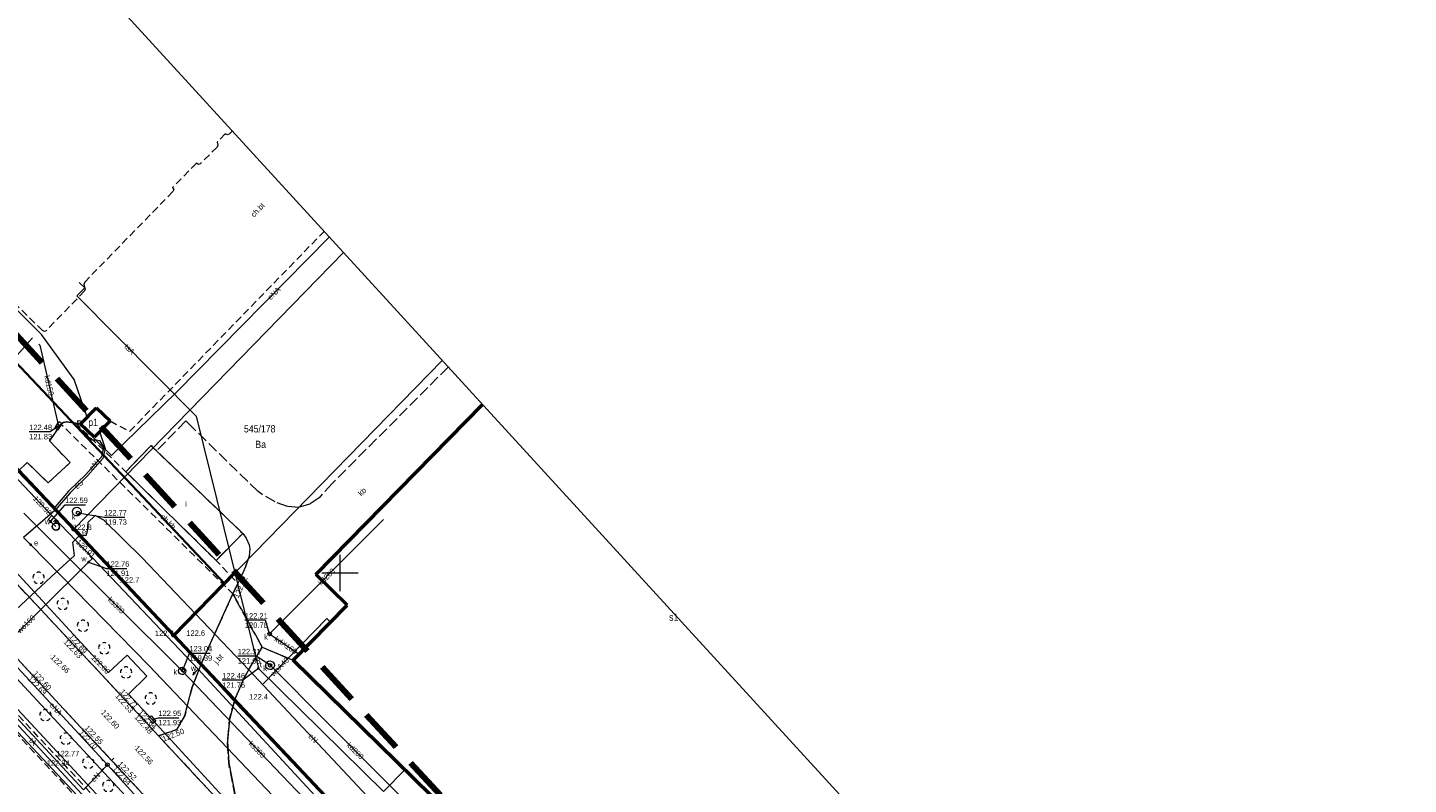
# Model space of a CAD drawing. Header units: metres. Extents: x 0 to 6446955, y 0 to 5658558.
# Tile 122 of 188: x 6441107 to 6441297, y 5654621 to 5654725. Entities that reach past the tile are written whole.
import ezdxf
from ezdxf.enums import TextEntityAlignment as Align

# ---------------------------------------------------------------- set-up
doc = ezdxf.new("R2010")
doc.units = ezdxf.units.M
doc.header["$MEASUREMENT"] = 0
for name, pattern in [('1.0_0.5', [1.5, 1, -0.5]), ('1.5_0.5', [2, 1.5, -0.5]), ('2', [0.9, 0.6, -0.3]), ('219-500', [0]), ('PRZER2-1', [3, 2, -1]), ('PRZER3-1', [4, 3, -1])]:
    doc.linetypes.add(name, pattern=pattern)
doc.layers.get('0').update_dxf_attribs({"color": 2, "linetype": 'CONTINUOUS', "lineweight": 5})
doc.layers.add('1ramki', color=7, linetype='PRZER2-1', lineweight=18)
doc.layers.add('z - MPZT', color=121, linetype='PRZER3-1', lineweight=18)
for name, color, linetype in [('202-punkt graniczny', 7, 'CONTINUOUS'), ('209-oznaczenie konturu klasyfikacyjnego', 7, 'CONTINUOUS'), ('211-numer działki ewidencyjnej', 7, 'CONTINUOUS'), ('218-kontur użytku gruntowego', 7, 'CONTINUOUS'), ('219-działka ewidencyjna', 7, 'CONTINUOUS'), ('312-budynek ewidencyjny', 7, 'CONTINUOUS'), ('312-oznaczenie budynku ewidencyjnego-Atr117', 7, 'CONTINUOUS'), ('chodnik', 7, 'CONTINUOUS'), ('chodnik-Atr17', 7, 'CONTINUOUS'), ('drzewo liściaste', 7, 'CONTINUOUS'), ('elektroenergetyczne urządzenie techniczne', 7, 'CONTINUOUS'), ('elektroenergetyczne urządzenie techniczne-Atr17', 7, 'CONTINUOUS'), ('hydrant', 7, 'CONTINUOUS'), ('jezdnia', 7, 'CONTINUOUS'), ('jezdnia-Atr17', 7, 'CONTINUOUS'), ('komora podziemna', 7, 'CONTINUOUS'), ('kratka ściekowa', 7, 'CONTINUOUS'), ('krawężnik', 7, 'CONTINUOUS'), ('latarnia', 7, 'CONTINUOUS'), ('obszar utwardzony', 7, 'CONTINUOUS'), ('obszar utwardzony-Atr17', 7, 'CONTINUOUS'), ('ogrodzenie trwałe', 7, 'CONTINUOUS'), ('pikieta naturalna', 7, 'CONTINUOUS'), ('pikieta naturalna-Atr2', 7, 'CONTINUOUS'), ('pikieta sztuczna', 7, 'CONTINUOUS'), ('pikieta sztuczna-Atr2', 7, 'CONTINUOUS'), ('przewód ciepłowniczy', 7, 'CONTINUOUS'), ('przewód elektroenergetyczny podziemny', 7, 'CONTINUOUS'), ('przewód elektroenergetyczny podziemny-Atr1', 7, 'CONTINUOUS'), ('przewód kanalizacyjny', 7, 'CONTINUOUS'), ('przewód kanalizacyjny-Atr1', 7, 'CONTINUOUS'), ('przewód telekomunikacyjny podziemny', 7, 'CONTINUOUS'), ('przewód telekomunikacyjny podziemny-Atr1', 7, 'CONTINUOUS'), ('przewód wodociągowy', 7, 'CONTINUOUS'), ('przewód wodociągowy-Atr1', 7, 'CONTINUOUS'), ('rzedna', 7, 'CONTINUOUS'), ('rzedna-Atr2', 7, 'CONTINUOUS'), ('rzedna-Atr3', 7, 'CONTINUOUS'), ('szafa elektroenergetyczna lub kontener', 7, 'CONTINUOUS'), ('szafa elektroenergetyczna lub kontener-Atr17', 7, 'CONTINUOUS'), ('telekomunikacyjne urządzenie techniczne', 7, 'CONTINUOUS'), ('telekomunikacyjne urządzenie techniczne-Atr17', 7, 'CONTINUOUS'), ('właz do komory lub kanału - okrągły', 7, 'CONTINUOUS'), ('właz do komory lub kanału - okrągły-Atr17', 7, 'CONTINUOUS'), ('Zakres', 7, 'CONTINUOUS'), ('zasuwa lub zawór', 7, 'CONTINUOUS'), ('zasuwa lub zawór-Atr17', 7, 'CONTINUOUS')]:
    doc.layers.add(name, color=color, linetype=linetype)
doc.styles.add('MapaZas', font='geodezja.shx', dxfattribs={"width": 0.9})
doc.linetypes.add('902-500', pattern='A,3.75,0,[1,ksztalty.shx,S=0.5,R=0,X=0,Y=0],3.75', length=7.5)
doc.linetypes.add('NLZ', pattern='A,3,-1,[35,msgB.shx,S=0.008,R=0,X=-0.5,Y=0],3', length=7)

# ---------------------------------------------------------------- blocks, each defined once
blk = doc.blocks.new('202')
at = {"color": 0, "linetype": 'Continuous', "lineweight": 0}
blk.add_circle((0, 0), 0.25, dxfattribs=at)
blk = doc.blocks.new('PW01')
at = {"linetype": 'Continuous', "lineweight": 13}
h = blk.add_hatch(color=0, dxfattribs=at)
edge = h.paths.add_edge_path()
edge.add_arc((0, 0), 0.045, 0, 360)
blk = doc.blocks.new('US22')
at = {"color": 0, "linetype": 'Continuous', "lineweight": 13}
blk.add_circle((0, 0), 0.25, dxfattribs=at)
blk = doc.blocks.new('US25')
at = {"linetype": 'Continuous', "lineweight": 0}
h = blk.add_hatch(color=0, dxfattribs=at)
edge = h.paths.add_edge_path()
edge.add_arc((0, 0), 0.2, 0, 360)
blk = doc.blocks.new('US05')
at = {"color": 0, "linetype": 'Continuous', "lineweight": 13}
for p, q in [((-0.525, -0.25), (-0.525, 0.25)), ((-0.525, 0.25), (-0.175, 0.25)), ((-0.175, -0.25), (-0.175, 0.25)), ((-0.175, 0.25), (0.175, 0.25)), ((0.175, -0.25), (0.175, 0.25)), ((0.175, 0.25), (0.525, 0.25)), ((0.525, -0.25), (0.525, 0.25)), ((-0.525, -0.25), (-0.175, -0.25)), ((-0.175, -0.25), (0.175, -0.25)), ((0.175, -0.25), (0.525, -0.25))]:
    blk.add_line(p, q, dxfattribs=at)
blk = doc.blocks.new('OP021')
at = {"linetype": 'Continuous', "lineweight": 13}
h = blk.add_hatch(color=0, dxfattribs=at)
edge = h.paths.add_edge_path()
edge.add_arc((0, 0), 0.05, 0, 360)
at = {"color": 0, "linetype": 'Continuous', "lineweight": 13}
for centre, start, end in [((-0.38, 0.124), 121.308, 202.548), ((0, 0.4), 49.272, 130.728), ((0.38, 0.124), 337.452, 58.692), ((-0.235, -0.324), 193.221, 274.871), ((0.235, -0.324), 265.129, 346.779)]:
    blk.add_arc(centre, 0.4, start, end, dxfattribs=at)
blk = doc.blocks.new('SM01')
at = {"color": 0, "linetype": 'Continuous', "lineweight": 13}
for p, q in [((-0.53, 0.531), (-0.883, 0.884)), ((0.531, 0.531), (0.884, 0.884)), ((-0.53, -0.53), (-0.883, -0.883)), ((0.531, -0.53), (0.884, -0.883))]:
    blk.add_line(p, q, dxfattribs=at)
blk.add_circle((0, 0), 0.25, dxfattribs=at)
blk = doc.blocks.new('SUWH')
at = {"color": 0, "linetype": 'Continuous'}
for p in [(-0.354, 0.646), (0, 0.5), (0.354, 0.646)]:
    blk.add_line(p, (0, 1), dxfattribs=at)
blk.add_circle((0, 0), 0.5, dxfattribs=at)

msp = doc.modelspace()

# ---------------------------------------------------------------- linework, layer by layer
at = {"color": 0, "lineweight": 13}
for p, q in [((6441150, 5654647.5), (6441150, 5654652.5)), ((6441150, 5654647.5), (6441150, 5654652.5)), ((6441147.5, 5654650), (6441152.5, 5654650)), ((6441147.5, 5654650), (6441152.5, 5654650))]:
    msp.add_line(p, q, dxfattribs=at)
at = {"layer": '1ramki', "color": 0, "linetype": 'Continuous', "lineweight": 13, "flags": 128}
msp.add_lwpolyline([(6441006.98, 5654850.87), (6441297.31, 5654533.78), (6441194.11, 5654439.16), (6440903.78, 5654756.25)], close=True, dxfattribs=at)
at = {"layer": '218-kontur użytku gruntowego', "color": 3, "linetype": 'Continuous', "lineweight": 13, "flags": 128}
for points in [[(6441051.04, 5654721.94), (6441113.27, 5654656.02)], [(6441113.27, 5654656.02), (6441051.04, 5654721.94)], [(6441113.27, 5654656.02), (6441127.07, 5654641.38)], [(6441127.07, 5654641.38), (6441113.27, 5654656.02)], [(6441127.07, 5654641.38), (6441189.5, 5654575.13)], [(6441189.5, 5654575.13), (6441127.07, 5654641.38)]]:
    msp.add_lwpolyline(points, dxfattribs=at)
at = {"layer": '218-kontur użytku gruntowego', "color": 3, "linetype": 'Continuous', "lineweight": 13}
for points in [[(6441150.48, 5654694.14), (6441113.27, 5654656.02)], [(6441113.27, 5654656.02), (6441150.48, 5654694.14)], [(6441127.07, 5654641.38), (6441164.08, 5654679.28)], [(6441164.08, 5654679.28), (6441127.07, 5654641.38)]]:
    msp.add_lwpolyline(points, dxfattribs=at)
at = {"layer": '219-działka ewidencyjna', "color": 3, "linetype": '219-500', "lineweight": 13}
for points in [[(6441113.27, 5654656.02), (6440965.36, 5654812.71)], [(6441150.48, 5654694.14), (6441113.27, 5654656.02)], [(6441127.07, 5654641.38), (6441164.09, 5654679.28)]]:
    msp.add_lwpolyline(points, dxfattribs=at)
at = {"layer": '219-działka ewidencyjna', "color": 3, "linetype": '219-500', "lineweight": 13, "flags": 128}
for points in [[(6441113.27, 5654656.02), (6441127.07, 5654641.38)], [(6441098.31, 5654643.08), (6441175.03, 5654560.4)], [(6441127.07, 5654641.38), (6441189.5, 5654575.13)], [(6441136.17, 5654595.39), (6441094.66, 5654639.63)]]:
    msp.add_lwpolyline(points, dxfattribs=at)
at = {"layer": '312-budynek ewidencyjny', "color": 7, "linetype": 'Continuous', "lineweight": 50, "flags": 128}
for points in [[(6441114.21, 5654670.52), (6441116.43, 5654672.76)], [(6441116.43, 5654672.76), (6441118.28, 5654670.94)], [(6441118.28, 5654670.94), (6441116.07, 5654668.69)], [(6441116.07, 5654668.69), (6441114.21, 5654670.52)], [(6441150.97, 5654645.57), (6441146.66, 5654649.78)], [(6441143.53, 5654637.97), (6441150.97, 5654645.57)], [(6441191.19, 5654591.24), (6441143.53, 5654637.97)]]:
    msp.add_lwpolyline(points, dxfattribs=at)
at = {"layer": '312-budynek ewidencyjny', "color": 7, "linetype": 'Continuous', "lineweight": 50}
msp.add_lwpolyline([(6441146.66, 5654649.78), (6441169.62, 5654673.23)], dxfattribs=at)
at = {"layer": 'chodnik', "color": 7, "linetype": '1.0_0.5', "lineweight": 13}
for points in [[(6441135.14, 5654710.89), (6441134.72, 5654710.47), (6441134.46, 5654710.37), (6441134.17, 5654710.52), (6441133.03, 5654709.35), (6441133.16, 5654708.97), (6441133.05, 5654708.67), (6441130.72, 5654706.39), (6441130.48, 5654706.29), (6441130.19, 5654706.47), (6441126.89, 5654703.11), (6441127.07, 5654702.83), (6441126.95, 5654702.56), (6441114.83, 5654690.14), (6441114.67, 5654689.81), (6441114.75, 5654689.37), (6441114.87, 5654689.11), (6441114.77, 5654688.86), (6441109.47, 5654683.38), (6441109.26, 5654683.29), (6441108.98, 5654683.39), (6441095.84, 5654696.29)], [(6441106.86, 5654665.21), (6441109.74, 5654662.43), (6441112.77, 5654665.21), (6441109.94, 5654668.2), (6441111.47, 5654670.4), (6441111.81, 5654670.73), (6441112.28, 5654670.82), (6441114.21, 5654670.52), (6441116.43, 5654672.76), (6441118.28, 5654670.94), (6441121, 5654669.53), (6441147.8, 5654697.07)]]:
    msp.add_lwpolyline(points, dxfattribs=at)
at = {"layer": 'chodnik', "color": 7, "linetype": '1.0_0.5', "lineweight": 13, "flags": 128}
for points in [[(6441113.56, 5654670.62), (6441112.28, 5654670.82), (6441111.81, 5654670.73), (6441111.55, 5654670.48), (6441135.2, 5654647.13), (6441135.89, 5654648.55), (6441132.91, 5654651.73), (6441120.45, 5654663.95)], [(6441179.73, 5654556.33), (6441178.28, 5654555.25), (6441177.45, 5654554.71), (6441176.81, 5654554.56), (6441176.24, 5654554.71), (6441175.52, 5654555.39), (6441158.32, 5654573.78), (6441129.25, 5654605), (6441115.95, 5654619.31), (6441110.89, 5654624.73), (6441103.8, 5654632.37), (6441097.1, 5654639.58), (6441083.37, 5654654.37), (6441079.46, 5654658.55), (6441078.18, 5654657.15), (6441082, 5654653.07), (6441095.81, 5654638.23), (6441102.41, 5654631.09), (6441109.55, 5654623.42), (6441114.74, 5654617.87), (6441127.88, 5654603.67), (6441156.97, 5654572.49), (6441174.15, 5654554.1), (6441176.03, 5654552.02), (6441176.29, 5654551.35)]]:
    msp.add_lwpolyline(points, close=True, dxfattribs=at)
at = {"layer": 'jezdnia', "color": 7, "linetype": '1.5_0.5', "lineweight": 13}
for points in [[(6441039.21, 5654709.5), (6441111.88, 5654631.28), (6441127.74, 5654614.24)], [(6441136.31, 5654615.34), (6441124.97, 5654627.54), (6441117.19, 5654635.9), (6441108.04, 5654645.68), (6441101.99, 5654652.14)]]:
    msp.add_lwpolyline(points, dxfattribs=at)
at = {"layer": 'jezdnia', "color": 7, "linetype": '1.5_0.5', "lineweight": 13, "flags": 128}
msp.add_lwpolyline([(6441139.27, 5654639.76), (6441135.2, 5654647.13), (6441131.06, 5654637.97), (6441129.59, 5654634.24), (6441128.6, 5654630.37), (6441127.5, 5654628.43), (6441124.97, 5654627.54), (6441136.31, 5654615.34), (6441134.64, 5654623.83), (6441134.48, 5654626.82), (6441134.75, 5654629.82), (6441135.53, 5654632.71), (6441136.72, 5654635.43), (6441137.68, 5654637.17)], close=True, dxfattribs=at)
at = {"layer": 'komora podziemna', "color": 32, "linetype": 'Continuous', "lineweight": 13, "flags": 128}
for points in [[(6441113.25, 5654658.05), (6441113.18, 5654658.16), (6441113.13, 5654658.27), (6441113.1, 5654658.39), (6441113.1, 5654658.52), (6441113.13, 5654658.64), (6441113.18, 5654658.76), (6441113.26, 5654658.86), (6441113.35, 5654658.94), (6441113.46, 5654659), (6441113.58, 5654659.04), (6441113.71, 5654659.05), (6441113.83, 5654659.04), (6441113.95, 5654659), (6441114.06, 5654658.93), (6441114.15, 5654658.85), (6441114.22, 5654658.74), (6441114.27, 5654658.63), (6441114.3, 5654658.51), (6441114.3, 5654658.38), (6441114.27, 5654658.26), (6441114.22, 5654658.14), (6441114.14, 5654658.04), (6441114.05, 5654657.96), (6441113.94, 5654657.9), (6441113.82, 5654657.86), (6441113.69, 5654657.85), (6441113.57, 5654657.86), (6441113.45, 5654657.9), (6441113.34, 5654657.97)], [(6441128.71, 5654636.48), (6441128.67, 5654636.29), (6441128.55, 5654636.13), (6441128.39, 5654636.02), (6441128.2, 5654635.99), (6441128.01, 5654636.03), (6441127.85, 5654636.14), (6441127.75, 5654636.3), (6441127.71, 5654636.5), (6441127.75, 5654636.68), (6441127.87, 5654636.84), (6441128.03, 5654636.95), (6441128.22, 5654636.99), (6441128.41, 5654636.94), (6441128.57, 5654636.83), (6441128.67, 5654636.67)], [(6441140.94, 5654637.26), (6441140.88, 5654637.03), (6441140.75, 5654636.84), (6441140.56, 5654636.71), (6441140.33, 5654636.67), (6441140.1, 5654636.72), (6441139.91, 5654636.86), (6441139.78, 5654637.05), (6441139.74, 5654637.28), (6441139.79, 5654637.51), (6441139.92, 5654637.7), (6441140.12, 5654637.82), (6441140.35, 5654637.87), (6441140.58, 5654637.81), (6441140.76, 5654637.68), (6441140.89, 5654637.49)]]:
    msp.add_lwpolyline(points, close=True, dxfattribs=at)
at = {"layer": 'komora podziemna', "color": 6, "linetype": 'Continuous', "lineweight": 13, "flags": 128}
msp.add_lwpolyline([(6441123.93, 5654630.3), (6441124.6, 5654629.59), (6441124.23, 5654629.26), (6441123.59, 5654629.96)], close=True, dxfattribs=at)
at = {"layer": 'krawężnik', "color": 7, "linetype": 'Continuous', "lineweight": 13, "flags": 128}
for points in [[(6441013.69, 5654747.24), (6441014.05, 5654746.81), (6441037.02, 5654722.12), (6441044.23, 5654714.4), (6441045.72, 5654712.8), (6441069.5, 5654687.22), (6441069.91, 5654686.77), (6441088.28, 5654667.32), (6441101.99, 5654652.14), (6441108.04, 5654645.68)], [(6441038.35, 5654710.5), (6441039.21, 5654709.5), (6441064.3, 5654682.5), (6441064.72, 5654682.06), (6441096.81, 5654647.57), (6441102.81, 5654641.06), (6441111.88, 5654631.28), (6441127.74, 5654614.24), (6441128.11, 5654613.78), (6441162.42, 5654577.07), (6441162.83, 5654576.59), (6441168.6, 5654569.48)], [(6441114.21, 5654670.52), (6441112.28, 5654670.82), (6441111.81, 5654670.73), (6441111.47, 5654670.4), (6441109.94, 5654668.2), (6441112.77, 5654665.21), (6441109.74, 5654662.43), (6441106.86, 5654665.21), (6441105.61, 5654664.01)], [(6441123.93, 5654667.55), (6441123.68, 5654667.3), (6441120.45, 5654663.95), (6441132.91, 5654651.73), (6441136.58, 5654655.45)], [(6441123.93, 5654667.55), (6441124.18, 5654667.31), (6441124.68, 5654666.83), (6441136.58, 5654655.45), (6441137.05, 5654654.81), (6441137.46, 5654653.86), (6441137.54, 5654653.34), (6441137.45, 5654652.31), (6441136.94, 5654650.85), (6441136.39, 5654649.58), (6441135.89, 5654648.55), (6441135.2, 5654647.13)], [(6441124.97, 5654627.54), (6441127.5, 5654628.43), (6441128.6, 5654630.37), (6441129.59, 5654634.24), (6441131.06, 5654637.97), (6441135.2, 5654647.13)], [(6441108.04, 5654645.68), (6441117.19, 5654635.9)], [(6441136.72, 5654635.43), (6441137.68, 5654637.17), (6441139.27, 5654639.76), (6441143.53, 5654637.97)], [(6441117.19, 5654635.9), (6441124.97, 5654627.54), (6441136.31, 5654615.34), (6441167.96, 5654581.34)], [(6441136.72, 5654635.43), (6441135.53, 5654632.71), (6441134.75, 5654629.82), (6441134.48, 5654626.82), (6441134.64, 5654623.83), (6441136.31, 5654615.34)]]:
    msp.add_lwpolyline(points, dxfattribs=at)
at = {"layer": 'obszar utwardzony', "color": 7, "linetype": '1.5_0.5', "lineweight": 13}
msp.add_lwpolyline([(6441164.91, 5654678.38), (6441148.9, 5654662.31), (6441147.1, 5654660.37), (6441145.81, 5654659.47), (6441144.3, 5654659.02), (6441142.73, 5654659.14), (6441141.06, 5654659.79), (6441139.27, 5654660.79), (6441138.69, 5654661.21), (6441129.79, 5654669.9), (6441128.71, 5654670.94), (6441124.68, 5654666.83), (6441136.58, 5654655.45), (6441137.05, 5654654.81), (6441137.46, 5654653.86), (6441137.54, 5654653.34), (6441137.45, 5654652.31), (6441136.94, 5654650.85), (6441136.39, 5654649.58), (6441135.89, 5654648.55), (6441135.2, 5654647.13), (6441139.27, 5654639.76), (6441143.53, 5654637.97), (6441146.04, 5654640.53), (6441150.97, 5654645.57), (6441146.66, 5654649.78), (6441169.62, 5654673.23)], dxfattribs=at)
at = {"layer": 'obszar utwardzony', "color": 7, "linetype": '1.5_0.5', "lineweight": 13, "flags": 128}
msp.add_lwpolyline([(6441120.45, 5654663.95), (6441132.91, 5654651.73), (6441136.58, 5654655.45), (6441124.68, 5654666.83), (6441124.18, 5654667.31), (6441123.93, 5654667.55), (6441123.68, 5654667.3)], close=True, dxfattribs=at)
at = {"layer": 'ogrodzenie trwałe', "color": 7, "linetype": '902-500', "lineweight": 35, "flags": 128}
for points in [[(6441113.2, 5654656.08), (6441105.61, 5654664.01)], [(6441127.03, 5654641.4), (6441133.12, 5654634.89), (6441135.71, 5654632.07)], [(6441135.71, 5654632.07), (6441161.93, 5654604.46), (6441189.57, 5654575.25)]]:
    msp.add_lwpolyline(points, dxfattribs=at)
at = {"layer": 'przewód ciepłowniczy', "color": 212, "linetype": 'Continuous', "lineweight": 13, "flags": 128}
for points in [[(6441124.1, 5654629.78), (6441120.83, 5654633.31), (6441123.34, 5654635.76), (6441120.63, 5654638.68), (6441118.06, 5654636.26), (6441089.56, 5654667.15), (6441065.86, 5654692.73), (6441068.37, 5654695.22), (6441065.66, 5654698.05), (6441063.12, 5654695.65), (6441024.25, 5654737.71), (6441000.55, 5654763.15), (6441000.46, 5654763.24), (6440996.08, 5654767.94)], [(6441124.1, 5654629.78), (6441145.24, 5654606.78), (6441165.09, 5654586.3), (6441167.5, 5654588.82), (6441170.42, 5654585.98), (6441167.95, 5654583.49), (6441181.3, 5654570.62), (6441211.69, 5654562.43), (6441222.8, 5654548.96), (6441225.39, 5654528.28)]]:
    msp.add_lwpolyline(points, dxfattribs=at)
at = {"layer": 'przewód elektroenergetyczny podziemny', "color": 1, "linetype": 'Continuous', "lineweight": 13, "flags": 128}
for points in [[(6441115.14, 5654671.45), (6441113.35, 5654676.64), (6441108.83, 5654682.85), (6441080.53, 5654711.05), (6441080.92, 5654711.4)], [(6441025.77, 5654704.13), (6441027.62, 5654705.83), (6441051.14, 5654680.58), (6441065.6, 5654665.22), (6441094.21, 5654634.63), (6441110.17, 5654649.45), (6441113.36, 5654652.42), (6441113.13, 5654654.23), (6441114.08, 5654655.18), (6441113.91, 5654655.39)], [(6441114.57, 5654670.87), (6441113.79, 5654670.94), (6441113.9, 5654670.12), (6441115.72, 5654668.33), (6441116.42, 5654668.34), (6441116.84, 5654668.23), (6441117.38, 5654667.35), (6441117.08, 5654665.98), (6441114.95, 5654663.57), (6441112.54, 5654661.25), (6441110.49, 5654658.84)], [(6441116.84, 5654669.48), (6441117.59, 5654667.15), (6441117.29, 5654665.76), (6441115.17, 5654663.37), (6441112.76, 5654661.03), (6441110.69, 5654658.62), (6441106.36, 5654654.9)], [(6441183.53, 5654581.26), (6441185.57, 5654582.68), (6441185.52, 5654584.67), (6441184.03, 5654586.78), (6441172.31, 5654598.28), (6441168.34, 5654602.37), (6441167.74, 5654604.28), (6441155.11, 5654617.77), (6441137.44, 5654636.65), (6441122.7, 5654652.06), (6441117.41, 5654657.29), (6441116.25, 5654657.92), (6441115.23, 5654656.97), (6441115.12, 5654655.77), (6441114.95, 5654655.1), (6441114.19, 5654655.22), (6441113.91, 5654655.39)], [(6441107.34, 5654653.89), (6441106.36, 5654654.9)], [(6441188.44, 5654569.71), (6441186.43, 5654571.09), (6441164.33, 5654594.08), (6441144.32, 5654615.51), (6441123.61, 5654637.22), (6441107.34, 5654653.89)], [(6441099.36, 5654643.58), (6441117.9, 5654623.61), (6441117.92, 5654623.57)], [(6441114.62, 5654620.11), (6441095.87, 5654640.27)], [(6441114.62, 5654620.11), (6441117.92, 5654623.57)], [(6441117.92, 5654623.57), (6441138.32, 5654601.07)]]:
    msp.add_lwpolyline(points, dxfattribs=at)
at = {"layer": 'przewód elektroenergetyczny podziemny', "color": 1, "linetype": 'Continuous', "lineweight": 13}
msp.add_lwpolyline([(6441148.51, 5654696.29), (6441127.42, 5654674.85), (6441118.47, 5654666.17), (6441114.58, 5654670), (6441114.66, 5654670.08)], dxfattribs=at)
at = {"layer": 'przewód kanalizacyjny', "color": 34, "linetype": 'Continuous', "lineweight": 13, "flags": 128}
for points in [[(6441107.59, 5654682.41), (6441102.68, 5654676.88)], [(6441108.48, 5654681.55), (6441108.6, 5654681.4), (6441111.16, 5654670.25)], [(6441106.39, 5654658.22), (6441110.07, 5654654.56), (6441128.21, 5654636.49)], [(6441140.29, 5654641.59), (6441155.97, 5654657.35)], [(6441124.12, 5654611.19), (6441083.33, 5654655.06)], [(6441140.29, 5654641.59), (6441144.34, 5654638.8)], [(6441148.93, 5654614.85), (6441128.21, 5654636.49)], [(6441140.34, 5654637.27), (6441163.84, 5654613.69)]]:
    msp.add_lwpolyline(points, dxfattribs=at)
at = {"layer": 'przewód telekomunikacyjny podziemny', "color": 30, "linetype": 'Continuous', "lineweight": 13, "flags": 128}
for points in [[(6441114.03, 5654690.03), (6441114.79, 5654689.27), (6441113.7, 5654688.18), (6441130.15, 5654671.59), (6441138.73, 5654636.84), (6441155.98, 5654619.87), (6441158.93, 5654622.87)], [(6441096.65, 5654638.72), (6441097.06, 5654638.16), (6441123.02, 5654610.19), (6441134.48, 5654597.47), (6441134.94, 5654597.01)]]:
    msp.add_lwpolyline(points, dxfattribs=at)
at = {"layer": 'przewód wodociągowy', "color": 5, "linetype": 'Continuous', "lineweight": 13, "flags": 128}
for points in [[(6441115.89, 5654652.02), (6441110.26, 5654657.92), (6441065.93, 5654704.83)], [(6441110.08, 5654657.08), (6441109.73, 5654657.38), (6441110.26, 5654657.92)], [(6441110.08, 5654657.08), (6441110.82, 5654656.38)], [(6441130.45, 5654636.76), (6441115.89, 5654652.02)], [(6441148.66, 5654643.21), (6441148.17, 5654643.71), (6441139.39, 5654634.71)], [(6441130.45, 5654636.76), (6441129.88, 5654636.2)], [(6441130.45, 5654636.76), (6441148.78, 5654616.91), (6441170.68, 5654593.77), (6441189.16, 5654573.8)], [(6441129.88, 5654636.2), (6441129.63, 5654635.93)]]:
    msp.add_lwpolyline(points, dxfattribs=at)
at = {"layer": 'przewód wodociągowy', "color": 5, "linetype": 'Continuous', "lineweight": 13}
msp.add_lwpolyline([(6441056.32, 5654589.65), (6441065.74, 5654599.27), (6441068.73, 5654604.45), (6441095.79, 5654632.14), (6441115.32, 5654651.49), (6441115.89, 5654652.02)], dxfattribs=at)
at = {"layer": 'rzedna-Atr2', "color": 34, "lineweight": 13, "flags": 128}
msp.add_lwpolyline([(6441111.16, 5654670.25), (6441110.03, 5654669.45), (6441107.14, 5654669.45)], dxfattribs=at)
at = {"layer": 'rzedna-Atr2', "color": 5, "lineweight": 13, "flags": 128}
for points in [[(6441110.08, 5654657.08), (6441112.07, 5654659.4), (6441114.89, 5654659.4)], [(6441115.32, 5654651.49), (6441117.79, 5654650.63), (6441120.61, 5654650.63)]]:
    msp.add_lwpolyline(points, dxfattribs=at)
at = {"layer": 'rzedna-Atr2', "color": 7, "lineweight": 13, "flags": 128}
for points in [[(6441113.86, 5654658.28), (6441117.45, 5654657.68), (6441120.31, 5654657.68)], [(6441140.29, 5654641.59), (6441139.73, 5654643.47), (6441136.88, 5654643.47)], [(6441128.34, 5654636.58), (6441129.22, 5654638.95), (6441132.1, 5654638.95)], [(6441140.34, 5654637.27), (6441138.44, 5654638.55), (6441135.88, 5654638.55)]]:
    msp.add_lwpolyline(points, dxfattribs=at)
at = {"layer": 'rzedna-Atr2', "color": 30, "lineweight": 13, "flags": 128}
msp.add_lwpolyline([(6441138.73, 5654636.84), (6441136.6, 5654635.21), (6441133.75, 5654635.21)], dxfattribs=at)
at = {"layer": 'rzedna-Atr2', "color": 6, "lineweight": 13, "flags": 128}
msp.add_lwpolyline([(6441124.1, 5654629.78), (6441124.95, 5654630.04), (6441127.77, 5654630.04)], dxfattribs=at)
at = {"layer": 'szafa elektroenergetyczna lub kontener', "color": 1, "linetype": 'Continuous', "lineweight": 13, "flags": 128}
msp.add_lwpolyline([(6441113.31, 5654655.84), (6441113.55, 5654656.03), (6441114.51, 5654654.95), (6441114.28, 5654654.75)], close=True, dxfattribs=at)
at = {"layer": 'z - MPZT', "linetype": 'NLZ', "lineweight": 35}
msp.add_lwpolyline([(6441134.06, 5654648.54), (6441120.54, 5654662.88), (6441017.55, 5654771.99), (6440984.7, 5654806.79)], dxfattribs=at)
at = {"layer": 'z - MPZT', "linetype": 'Continuous', "lineweight": 50}
for points in [[(6440977.43, 5654799.93), (6441010.28, 5654765.13), (6441113.27, 5654656.02), (6441127.07, 5654641.38), (6441189.5, 5654575.13), (6441198.54, 5654584.48)], [(6441127.06, 5654641.37), (6441135.55, 5654650.07)]]:
    msp.add_lwpolyline(points, dxfattribs=at)
at = {"layer": 'Zakres', "color": 6, "linetype": '2', "lineweight": 100, "ltscale": 10, "flags": 128}
msp.add_lwpolyline([(6441211.03, 5654460.14), (6441266.77, 5654512.35), (6441224.8, 5654559.63), (6441178.57, 5654603.37), (6440988.78, 5654809.39), (6440937.98, 5654767.06), (6441124.95, 5654563.86), (6441139.06, 5654527.87)], close=True, dxfattribs=at)

# ---------------------------------------------------------------- block references
at = {"layer": '202-punkt graniczny', "color": 3, "linetype": 'Continuous', "lineweight": 13}
for p in [(6441113.27, 5654656.02), (6441127.07, 5654641.38)]:
    msp.add_blockref('202', p, dxfattribs=at)
at = {"layer": 'drzewo liściaste', "color": 94, "linetype": 'Continuous', "lineweight": 13}
for p in [(6441108.43, 5654649.32), (6441111.76, 5654645.72), (6441114.55, 5654642.71), (6441117.49, 5654639.61), (6441120.49, 5654636.28), (6441123.89, 5654632.68), (6441109.37, 5654630.4), (6441112.18, 5654627.15), (6441115.28, 5654623.85), (6441118.04, 5654620.64)]:
    msp.add_blockref('OP021', p, dxfattribs=at)
at = {"layer": 'elektroenergetyczne urządzenie techniczne', "color": 1, "linetype": 'Continuous', "lineweight": 13}
msp.add_blockref('US25', (6441107.34, 5654653.89), dxfattribs=at)
at = {"layer": 'hydrant', "color": 5, "linetype": 'Continuous', "lineweight": 13}
msp.add_blockref('SUWH', (6441110.82, 5654656.38), dxfattribs=at)
at = {"layer": 'kratka ściekowa', "color": 34, "linetype": 'Continuous', "lineweight": 13, "rotation": 54.57000000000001}
msp.add_blockref('US05', (6441111.16, 5654670.25), dxfattribs=at)
at = {"layer": 'latarnia', "color": 7, "linetype": 'Continuous', "lineweight": 13}
msp.add_blockref('SM01', (6441117.92, 5654623.57), dxfattribs=at)
at = {"layer": 'pikieta naturalna', "color": 7, "linetype": 'Continuous', "lineweight": 13}
for p in [(6441113.17, 5654655.92), (6441119.74, 5654648.66), (6441127.05, 5654641.3), (6441128.8, 5654641.33), (6441137.48, 5654632.56)]:
    msp.add_blockref('PW01', p, dxfattribs=at)
at = {"layer": 'pikieta sztuczna', "color": 7, "linetype": 'Continuous', "lineweight": 13}
for p in [(6441134.99, 5654646.5), (6441112.51, 5654641.09), (6441112.58, 5654641.19), (6441110.1, 5654638.62), (6441107.52, 5654636.02), (6441107.59, 5654636.07), (6441119.5, 5654633.5), (6441119.56, 5654633.58), (6441117.09, 5654631.07), (6441114.5, 5654628.45), (6441114.56, 5654628.54), (6441124.26, 5654628.33), (6441124.36, 5654628.52), (6441125.39, 5654627.43), (6441121.77, 5654626.05), (6441109.55, 5654623.42), (6441110.89, 5654624.73), (6441119.1, 5654623.46), (6441119.16, 5654623.56)]:
    msp.add_blockref('PW01', p, dxfattribs=at)
at = {"layer": 'rzedna', "color": 34, "linetype": 'Continuous', "lineweight": 13}
for p in [(6441111.16, 5654670.25), (6441113.86, 5654658.28), (6441140.29, 5654641.59), (6441128.34, 5654636.58), (6441140.34, 5654637.27)]:
    msp.add_blockref('PW01', p, dxfattribs=at)
at = {"layer": 'rzedna', "color": 5, "linetype": 'Continuous', "lineweight": 13}
for p in [(6441110.26, 5654657.92), (6441110.08, 5654657.08), (6441115.89, 5654652.02), (6441115.32, 5654651.49)]:
    msp.add_blockref('PW01', p, dxfattribs=at)
at = {"layer": 'rzedna', "color": 30, "linetype": 'Continuous', "lineweight": 13}
msp.add_blockref('PW01', (6441138.73, 5654636.84), dxfattribs=at)
at = {"layer": 'rzedna', "color": 212, "linetype": 'Continuous', "lineweight": 13}
msp.add_blockref('PW01', (6441118.06, 5654636.26), dxfattribs=at)
at = {"layer": 'rzedna', "color": 6, "linetype": 'Continuous', "lineweight": 13}
msp.add_blockref('PW01', (6441124.1, 5654629.78), dxfattribs=at)
at = {"layer": 'telekomunikacyjne urządzenie techniczne', "color": 30, "linetype": 'Continuous', "lineweight": 13}
msp.add_blockref('US25', (6441138.73, 5654636.84), dxfattribs=at)
at = {"layer": 'właz do komory lub kanału - okrągły', "color": 7, "linetype": 'Continuous', "lineweight": 13}
for p in [(6441113.86, 5654658.28), (6441140.29, 5654641.59), (6441128.34, 5654636.58), (6441140.34, 5654637.27)]:
    msp.add_blockref('US22', p, dxfattribs=at)
at = {"layer": 'zasuwa lub zawór', "color": 5, "linetype": 'Continuous', "lineweight": 13}
for p in [(6441110.08, 5654657.08), (6441115.32, 5654651.49), (6441129.88, 5654636.2)]:
    msp.add_blockref('US25', p, dxfattribs=at)

# ---------------------------------------------------------------- texts
at = {"layer": '209-oznaczenie konturu klasyfikacyjnego', "color": 3, "linetype": 'Continuous', "lineweight": 13, "style": 'MapaZas', "width": 0.9}
msp.add_text('Ba', height=1, dxfattribs=at).set_placement((6441138.31, 5654668.22), align=Align.TOP_LEFT)
at = {"layer": '211-numer działki ewidencyjnej', "color": 3, "linetype": 'Continuous', "lineweight": 13, "style": 'MapaZas', "width": 0.9}
msp.add_text('545/178', height=1, dxfattribs=at).set_placement((6441136.74, 5654669.36))
at = {"layer": '312-oznaczenie budynku ewidencyjnego-Atr117', "color": 7, "lineweight": 13, "style": 'MapaZas', "width": 0.9}
for s, p in [('p1', (6441115.95, 5654670.75)), ('s1', (6441196.01, 5654643.9))]:
    msp.add_text(s, height=1, dxfattribs=at).set_placement(p, align=Align.MIDDLE_CENTER)
at = {"layer": 'chodnik-Atr17', "color": 7, "lineweight": 13, "style": 'MapaZas', "width": 0.9}
for s, rotation, p in [('ch.bt', 46.679, (6441138.64, 5654700.03)), ('ch.kb', 315.399, (6441126.29, 5654657.07))]:
    msp.add_text(s, height=0.75, rotation=rotation, dxfattribs=at).set_placement(p, align=Align.MIDDLE_CENTER)
at = {"layer": 'elektroenergetyczne urządzenie techniczne-Atr17', "color": 1, "lineweight": 13, "style": 'MapaZas', "width": 0.9}
msp.add_text('e', height=0.75, dxfattribs=at).set_placement((6441107.8, 5654653.78))
at = {"layer": 'jezdnia-Atr17', "color": 7, "lineweight": 13, "style": 'MapaZas', "width": 0.9}
msp.add_text('j.bt', height=0.75, rotation=48.762, dxfattribs=at).set_placement((6441133.22, 5654638.13), align=Align.MIDDLE_CENTER)
at = {"layer": 'obszar utwardzony-Atr17', "color": 7, "lineweight": 13, "style": 'MapaZas', "width": 0.9}
msp.add_text('kb', height=0.75, rotation=45.603, dxfattribs=at).set_placement((6441152.93, 5654660.53))
msp.add_text('i', height=0.75, dxfattribs=at).set_placement((6441128.77, 5654659.51), align=Align.MIDDLE_CENTER)
at = {"layer": 'pikieta naturalna-Atr2', "color": 7, "lineweight": 13, "style": 'MapaZas', "width": 0.9}
for s, p in [('122.8', (6441113.17, 5654655.92)), ('122.7', (6441119.74, 5654648.66)), ('122.6', (6441128.8, 5654641.33)), ('122.4', (6441137.48, 5654632.56))]:
    msp.add_text(s, height=0.75, dxfattribs=at).set_placement(p)
msp.add_text('122.7', height=0.75, dxfattribs=at).set_placement((6441127.05, 5654641.3), align=Align.RIGHT)
at = {"layer": 'pikieta sztuczna-Atr2', "color": 7, "lineweight": 13, "style": 'MapaZas', "width": 0.9}
for s, rotation, p in [('122.22', 65.804, (6441135.3, 5654646.76)), ('122.63', 313.069, (6441112.35, 5654640.96)), ('122.53', 310.995, (6441119.5, 5654633.5)), ('122.70', 312.849, (6441114.5, 5654628.45)), ('122.50', 21.913, (6441125.39, 5654627.43)), ('122.64', 313.435, (6441119.1, 5654623.46))]:
    msp.add_text(s, height=0.75, rotation=rotation, dxfattribs=at).set_placement(p, align=Align.TOP_LEFT)
for s, rotation, p in [('122.69', 310.127, (6441112.58, 5654641.19)), ('122.66', 316.591, (6441110, 5654638.27)), ('122.60', 313.068, (6441107.59, 5654636.07)), ('122.69', 315, (6441106.88, 5654635.33)), ('122.71', 311.569, (6441119.56, 5654633.58)), ('122.60', 313.45, (6441116.95, 5654630.71)), ('122.55', 313.619, (6441114.7, 5654628.56)), ('122.56', 313.394, (6441121.6, 5654625.78)), ('122.52', 314.846, (6441119.28, 5654623.58))]:
    msp.add_text(s, height=0.75, rotation=rotation, dxfattribs=at).set_placement(p)
msp.add_text('122.64', height=0.75, rotation=313.089, dxfattribs=at).set_placement((6441124.28, 5654628.42), align=Align.RIGHT)
msp.add_text('122.48', height=0.75, rotation=311.879, dxfattribs=at).set_placement((6441124.24, 5654628.24), align=Align.TOP_RIGHT)
for s, p in [('122.77', (6441110.89, 5654624.73)), ('122.84', (6441109.55, 5654623.42))]:
    msp.add_text(s, height=0.75, dxfattribs=at).set_placement(p)
at = {"layer": 'przewód elektroenergetyczny podziemny-Atr1', "color": 1, "lineweight": 13, "style": 'MapaZas', "width": 0.9}
for s, rotation, p in [('eNA', 45.464, (6441140.88, 5654688.53)), ('eN', 48.528, (6441116.02, 5654664.78)), ('eS', 44.155, (6441113.97, 5654662.2)), ('eNA', 312.869, (6441110.81, 5654631.25)), ('eN', 313.104, (6441146.28, 5654627.21)), ('eN', 46.355, (6441116.27, 5654621.84))]:
    msp.add_text(s, height=0.75, rotation=rotation, dxfattribs=at).set_placement(p, align=Align.MIDDLE_CENTER)
at = {"layer": 'przewód kanalizacyjny-Atr1', "color": 34, "lineweight": 13, "style": 'MapaZas', "width": 0.9}
for s, rotation, p in [('kd150', 282.93, (6441109.88, 5654675.83)), ('kd200', 45.146, (6441148.13, 5654649.47)), ('ks300', 315.111, (6441119.14, 5654645.53)), ('ks300', 313.755, (6441138.57, 5654625.67)), ('kd200', 314.902, (6441152.09, 5654625.48))]:
    msp.add_text(s, height=0.75, rotation=rotation, dxfattribs=at).set_placement(p, align=Align.MIDDLE_CENTER)
msp.add_text('kdX160', height=0.75, rotation=-34.563, dxfattribs=at).set_placement((6441141.1, 5654641.03), align=Align.MIDDLE_LEFT)
at = {"layer": 'przewód telekomunikacyjny podziemny-Atr1', "color": 30, "lineweight": 13, "style": 'MapaZas', "width": 0.9}
for s, rotation, p in [('tsA', 314.799, (6441120.98, 5654680.84)), ('tA', 312.869, (6441107.66, 5654626.74))]:
    msp.add_text(s, height=0.75, rotation=rotation, dxfattribs=at).set_placement(p, align=Align.MIDDLE_CENTER)
at = {"layer": 'przewód wodociągowy-Atr1', "color": 5, "lineweight": 13, "style": 'MapaZas', "width": 0.9}
for s, rotation, p in [('wo160', 44.734, (6441105.62, 5654641.88)), ('woA40', 45.709, (6441140.58, 5654635.93))]:
    msp.add_text(s, height=0.75, rotation=rotation, dxfattribs=at).set_placement(p, align=Align.MIDDLE_LEFT)
at = {"layer": 'rzedna-Atr2', "color": 34, "lineweight": 13, "style": 'MapaZas', "width": 0.9}
msp.add_text('122.48', height=0.75, dxfattribs=at).set_placement((6441107.14, 5654669.46), align=Align.BOTTOM_LEFT)
at = {"layer": 'rzedna-Atr2', "color": 5, "lineweight": 13, "style": 'MapaZas', "width": 0.9}
msp.add_text('120.92', height=0.75, rotation=313.38, dxfattribs=at).set_placement((6441107.89, 5654660.43), align=Align.MIDDLE_LEFT)
for s, p in [('122.59', (6441112.07, 5654659.41)), ('122.76', (6441117.79, 5654650.64))]:
    msp.add_text(s, height=0.75, dxfattribs=at).set_placement(p, align=Align.BOTTOM_LEFT)
at = {"layer": 'rzedna-Atr2', "color": 7, "lineweight": 13, "style": 'MapaZas', "width": 0.9}
for s, p in [('122.77', (6441117.45, 5654657.69)), ('122.21', (6441136.88, 5654643.48)), ('123.04', (6441129.22, 5654638.96)), ('122.31', (6441135.88, 5654638.56))]:
    msp.add_text(s, height=0.75, dxfattribs=at).set_placement(p, align=Align.BOTTOM_LEFT)
at = {"layer": 'rzedna-Atr2', "color": 5, "lineweight": 13, "style": 'MapaZas', "width": 0.9}
msp.add_text('120.91', height=0.75, rotation=314.768, dxfattribs=at).set_placement((6441114.65, 5654653.05), align=Align.CENTER)
at = {"layer": 'rzedna-Atr2', "color": 212, "lineweight": 13, "style": 'MapaZas', "width": 0.9}
msp.add_text('122.06', height=0.75, rotation=313.729, dxfattribs=at).set_placement((6441118.06, 5654636.26), align=Align.MIDDLE_RIGHT)
at = {"layer": 'rzedna-Atr2', "color": 30, "lineweight": 13, "style": 'MapaZas', "width": 0.9}
msp.add_text('122.46', height=0.75, dxfattribs=at).set_placement((6441133.75, 5654635.22), align=Align.BOTTOM_LEFT)
at = {"layer": 'rzedna-Atr2', "color": 6, "lineweight": 13, "style": 'MapaZas', "width": 0.9}
msp.add_text('122.95', height=0.75, dxfattribs=at).set_placement((6441124.95, 5654630.05), align=Align.BOTTOM_LEFT)
at = {"layer": 'rzedna-Atr3', "color": 34, "lineweight": 13, "style": 'MapaZas', "width": 0.9}
msp.add_text('121.83', height=0.75, dxfattribs=at).set_placement((6441107.14, 5654668.18), align=Align.BOTTOM_LEFT)
at = {"layer": 'rzedna-Atr3', "color": 7, "lineweight": 13, "style": 'MapaZas', "width": 0.9}
for s, p in [('119.73', (6441117.45, 5654656.41)), ('120.78', (6441136.88, 5654642.2)), ('119.39', (6441129.22, 5654637.68)), ('121.08', (6441135.88, 5654637.28))]:
    msp.add_text(s, height=0.75, dxfattribs=at).set_placement(p, align=Align.BOTTOM_LEFT)
at = {"layer": 'rzedna-Atr3', "color": 5, "lineweight": 13, "style": 'MapaZas', "width": 0.9}
msp.add_text('121.91', height=0.75, dxfattribs=at).set_placement((6441117.79, 5654649.36), align=Align.BOTTOM_LEFT)
at = {"layer": 'rzedna-Atr3', "color": 30, "lineweight": 13, "style": 'MapaZas', "width": 0.9}
msp.add_text('121.76', height=0.75, dxfattribs=at).set_placement((6441133.75, 5654633.94), align=Align.BOTTOM_LEFT)
at = {"layer": 'rzedna-Atr3', "color": 6, "lineweight": 13, "style": 'MapaZas', "width": 0.9}
msp.add_text('121.93', height=0.75, dxfattribs=at).set_placement((6441124.95, 5654628.77), align=Align.BOTTOM_LEFT)
at = {"layer": 'szafa elektroenergetyczna lub kontener-Atr17', "color": 1, "lineweight": 13, "style": 'MapaZas', "width": 0.9}
msp.add_text('e', height=0.75, dxfattribs=at).set_placement((6441114.41, 5654655.31))
at = {"layer": 'telekomunikacyjne urządzenie techniczne-Atr17', "color": 30, "lineweight": 13, "style": 'MapaZas', "width": 0.9}
msp.add_text('t', height=0.75, dxfattribs=at).set_placement((6441138.94, 5654637.01))
at = {"layer": 'właz do komory lub kanału - okrągły-Atr17', "color": 7, "lineweight": 13, "style": 'MapaZas', "width": 0.9}
for p in [(6441113.01, 5654657.32), (6441139.52, 5654640.82), (6441127.01, 5654635.99), (6441139.4, 5654636.49)]:
    msp.add_text('k', height=0.75, dxfattribs=at).set_placement(p)
at = {"layer": 'zasuwa lub zawór-Atr17', "color": 5, "lineweight": 13, "style": 'MapaZas', "width": 0.9}
for p in [(6441109.29, 5654656.69), (6441129.43, 5654636.49)]:
    msp.add_text('w', height=0.75, dxfattribs=at).set_placement(p)
msp.add_text('w', height=0.75, dxfattribs=at).set_placement((6441114.69, 5654651.97), align=Align.MIDDLE_CENTER)

doc.saveas('drawing.dxf')
